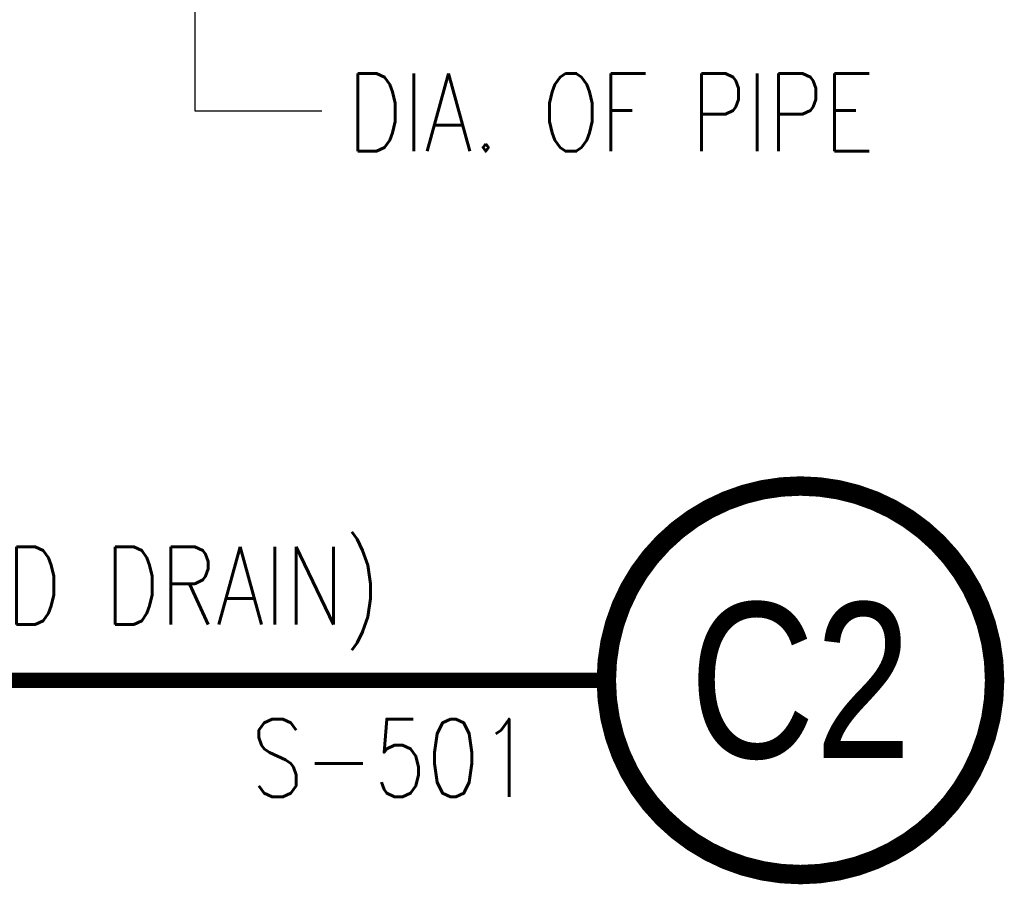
# Model space of a CAD drawing. Header units: inches. Extents: x -9715 to 32893, y -15613 to -1138.
# Tile 200 of 256: x 9022 to 9073, y -5492 to -5448. Entities that reach past the tile are written whole.
import ezdxf
from ezdxf.enums import TextEntityAlignment as Align

# ---------------------------------------------------------------- set-up
doc = ezdxf.new("R2010")
doc.units = ezdxf.units.IN
doc.header["$MEASUREMENT"] = 0
doc.layers.get('0').update_dxf_attribs({"color": 252})
for name, color, linetype in [('A-ANNO-TITL', 2, 'Continuous'), ('S-ANNO-DIMS', 2, 'Continuous'), ('S-ANNO-TEXT', 2, 'Continuous')]:
    doc.layers.add(name, color=color, linetype=linetype)
doc.styles.add('125', font='romans.shx', dxfattribs={"width": 0.8, "height": 2})
doc.styles.add('TEXT', font='romans.shx', dxfattribs={"width": 0.8, "height": 16})
doc.styles.add('Title', font='swiss.ttf', dxfattribs={"width": 0.8})

# ---------------------------------------------------------------- blocks, each defined once
blk = doc.blocks.new('NAVFAC_Anno_Title_B1')
at = {"const_width": 0.25}
blk.add_lwpolyline([(0, -2.5, -1), (0, 2.5, -1)], format="xyb", close=True, dxfattribs=at)
at = {"color": 0, "linetype": 'ByBlock', "lineweight": -2, "style": 'Title', "width": 0.8}
blk.add_attdef('NUMBER', text='', height=2, dxfattribs=at).set_placement((0, 0), align=Align.MIDDLE_CENTER)
at = {"color": 0, "linetype": 'ByBlock', "lineweight": -2, "style": 'TEXT', "width": 0.8}
blk.add_attdef('CUT_FROM', text='', height=1, dxfattribs=at).set_placement((-3.443, -0.5), align=Align.TOP_RIGHT)

msp = doc.modelspace()

# ---------------------------------------------------------------- linework, layer by layer
at = {"layer": 'A-ANNO-TITL', "const_width": 0.8}
msp.add_lwpolyline([(8924.03735, -5481.70919), (9052.40218, -5481.70919)], dxfattribs=at)
at = {"layer": 'S-ANNO-DIMS'}
for p, q in [((9031.20159, -5444.47379), (9031.20159, -5452.40335)), ((9031.20159, -5452.40335), (9037.73997, -5452.40335))]:
    msp.add_line(p, q, dxfattribs=at)

# ---------------------------------------------------------------- block references
at = {"layer": 'A-ANNO-TITL', "xscale": 4, "yscale": 4, "zscale": 4}
msp.add_blockref('NAVFAC_Anno_Title_B1', (9062.40218, -5481.70919), dxfattribs=at).add_auto_attribs({'NUMBER': 'C2', 'CUT_FROM': 'S-501'})

# ---------------------------------------------------------------- texts
at = {"layer": 'S-ANNO-DIMS', "style": '125', "width": 0.8}
msp.add_text('DIA. OF PIPE', height=4, dxfattribs=at).set_placement((9039.05819, -5454.47379))
at = {"layer": 'S-ANNO-TEXT', "insert": (8964.96959, -5474.83036), "char_height": 4, "width": 136.2285707, "attachment_point": 1, "style": '125'}
msp.add_mtext('(TYPICAL 6" %%C PERFORATED DRAIN)', dxfattribs=at)

doc.saveas('drawing.dxf')
